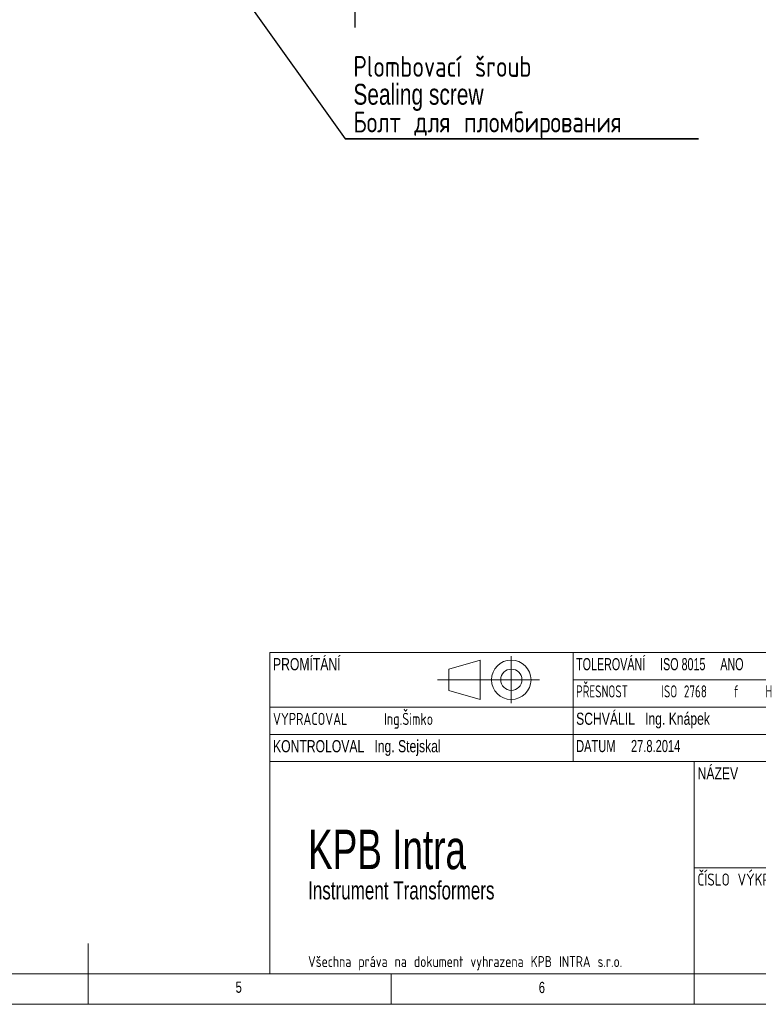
# Model space of a CAD drawing. Header units: millimetres. Extents: x 5 to 531, y 5 to 292.
# Tile 3 of 8: x 199 to 321, y 5 to 167. Entities that reach past the tile are written whole.
import ezdxf

# ---------------------------------------------------------------- set-up
doc = ezdxf.new("R2010")
doc.units = ezdxf.units.MM
doc.layers.add('HLADINA0', color=7, linetype='Continuous')
doc.styles.add('SLDTEXTSTYLE0', font='TXT', dxfattribs={"width": 0.75})
doc.styles.add('SLDTEXTSTYLE1', font='TXT', dxfattribs={"width": 0.637097, "bigfont": 'bigfont'})
doc.styles.add('SLDTEXTSTYLE2', font='TXT', dxfattribs={"width": 0.66129})
doc.styles.add('SLDTEXTSTYLE4', font='TXT', dxfattribs={"width": 0.75, "bigfont": 'bigfont'})
doc.styles.add('SLDTEXTSTYLE5', font='TXT', dxfattribs={"width": 0.684211})
doc.styles.add('SLDTEXTSTYLE6', font='TXT', dxfattribs={"width": 0.697917, "bigfont": 'bigfont'})
doc.styles.add('SLDTEXTSTYLE8', font='TXT', dxfattribs={"width": 0.7})
doc.dimstyles.new('SLDDIMSTYLE1', dxfattribs={"dimtxt": 3.5, "dimasz": 3.302, "dimexe": 0, "dimexo": 0.0625, "dimgap": 0.875, "dimtad": 1, "dimlfac": 5, "dimrnd": 1e-09, "dimzin": 12, "dimdsep": 46, "dimtxsty": 'SLDTEXTSTYLE0', "dimsah": 1, "dimcen": 0.09, "dimadec": 0, "dimazin": 3, "dimtfac": 1, "dimtmove": 0, "dimatfit": 0, "dimfxl": 1, "dimfrac": 2, "dimtolj": 1, "dimtzin": 12, "dimarcsym": 0})
doc.dimstyles.new('SLDDIMSTYLE2', dxfattribs={"dimtxt": 0.18, "dimasz": 3.302, "dimexe": 0, "dimexo": 0.0625, "dimgap": 0, "dimtad": 0, "dimtih": 1, "dimtoh": 1, "dimdec": 0, "dimrnd": 1e-09, "dimzin": 0, "dimdsep": 46, "dimtxsty": 'Standard', "dimsah": 1, "dimcen": 0.09, "dimadec": 0, "dimazin": 0, "dimtfac": 3.302, "dimtdec": 0, "dimtofl": 0, "dimtmove": 0, "dimatfit": 3, "dimfxl": 1, "dimfrac": 2, "dimtolj": 1, "dimtzin": 0, "dimarcsym": 0})

# ---------------------------------------------------------------- blocks, each defined once
blk = doc.blocks.new('SW_NOTE_0')
at = {"color": 0, "linetype": 'Continuous', "lineweight": 0, "attachment_point": 1}
for s, insert, char_height, style in [('KPB Intra', (0, 8.35), 6.5, 'SLDTEXTSTYLE8'), ('Instrument Transformers', (0, -0.14), 3, 'SLDTEXTSTYLE8'), ('Všechna práva na dokument vyhrazena KPB INTRA s.r.o.', (0, -12.48), 1.8, 'SLDTEXTSTYLE4')]:
    blk.add_mtext(s, dxfattribs=dict(at, insert=insert, char_height=char_height, style=style))
blk = doc.blocks.new('_D_12')
at = {"layer": 'HLADINA0'}
for p, q in [((253.99, 173.19), (253.99, 181.76)), ((242.79, 173.19), (254.99, 173.19)), ((242.79, 172.39), (254.99, 172.39)), ((253.99, 173.19), (253.99, 172.39)), ((253.99, 172.39), (253.99, 166.04))]:
    blk.add_line(p, q, dxfattribs=at)
for points in [[(253.99, 173.19), (254.5, 176.49), (253.48, 176.49)], [(253.99, 172.39), (253.48, 169.09), (254.5, 169.09)]]:
    blk.add_solid(points, dxfattribs=at)
at = {"layer": 'HLADINA0', "insert": (249.48, 179.18), "char_height": 3.5, "attachment_point": 1, "rotation": 90, "style": 'SLDTEXTSTYLE0'}
blk.add_mtext('4', dxfattribs=at)
blk = doc.blocks.new('SW_NOTE_4')
at = {"layer": 'HLADINA0', "color": 0}
for p, q in [((0, 0), (58.29, 0)), ((58.29, 0), (0, 0)), ((0, 0), (58.29, 0)), ((58.29, 0), (0, 0)), ((0, 0), (58.29, 0)), ((58.29, 0), (0, 0))]:
    blk.add_line(p, q, dxfattribs=at)
at = {"layer": 'HLADINA0', "color": 0, "attachment_point": 1}
for s, insert, char_height, style in [('Plombovací šroub', (1.34, 13.63), 3.4396, 'SLDTEXTSTYLE4'), ('Sealing screw', (1.34, 9.04), 3.4396, 'SLDTEXTSTYLE0'), ('\\M+18441\\M+18480\\M+1847C\\M+18484 \\M+18474\\M+1847C\\M+18491 \\M+18481\\M+1847C\\M+18480\\M+1847D\\M+18471\\M+18479\\M+18482\\M+18480\\M+18472\\M+18470\\M+1847E\\M+18479\\M+18491', (1.34, 4.46), 3.43958, 'SLDTEXTSTYLE4')]:
    blk.add_mtext(s, dxfattribs=dict(at, insert=insert, char_height=char_height, style=style))

msp = doc.modelspace()

# ---------------------------------------------------------------- linework, layer by layer
at = {"color": 7, "linetype": 'Continuous', "lineweight": 15}
for p, q in [((240, 63), (410, 63)), ((240, 63), (240, 45)), ((290, 54), (290, 63)), ((240, 54), (290, 54)), ((240, 45), (410, 45)), ((240, 45), (240, 10)), ((310, 45), (310, 10)), ((310, 27.5), (410, 27.5)), ((240, 10), (410, 10))]:
    msp.add_line(p, q, dxfattribs=at)
at = {"color": 7, "linetype": 'Continuous', "lineweight": 0}
for p, q in [((269.5083, 60.25), (274.6538, 61.75)), ((274.6538, 61.75), (274.6538, 55.25)), ((279.8136, 62.3628), (279.8136, 54.6381)), ((269.5083, 60.25), (269.5083, 56.75)), ((274.6538, 58.5), (267.6258, 58.5)), ((274.6538, 58.5), (284.4428, 58.5)), ((290, 58.5), (375, 58.5)), ((269.5083, 56.75), (274.6538, 55.25)), ((290, 54), (410, 54)), ((290, 54), (290, 45)), ((240, 49.5), (410, 49.5)), ((210, 5), (210, 15)), ((10, 10), (410, 10)), ((260, 5), (260, 10)), ((310, 10), (310, 5)), ((5, 5), (415, 5))]:
    msp.add_line(p, q, dxfattribs=at)
for radius in [3.25, 1.75]:
    msp.add_circle((279.8136, 58.5), radius, dxfattribs=at)

# ---------------------------------------------------------------- block references
msp.add_blockref('SW_NOTE_0', (246.2965, 25.4289), dxfattribs=at)
at = {"layer": 'HLADINA0'}
msp.add_blockref('SW_NOTE_4', (252.4239, 147.6888), dxfattribs=at)

# ---------------------------------------------------------------- texts
at = {"color": 7, "linetype": 'Continuous', "lineweight": 0, "attachment_point": 1}
for s, insert, char_height, style in [('PROMÍTÁNÍ', (240.5135, 62.0667), 2, 'SLDTEXTSTYLE0'), ('TOLEROVÁNÍ     ISO 8015     ANO', (290.5013, 62.0667), 2, 'SLDTEXTSTYLE2'), ('PŘESNOST     ISO 2768    f    H', (290.5013, 57.5781), 2, 'SLDTEXTSTYLE1'), ('SCHVÁLIL   Ing. Knápek', (290.5013, 53.0736), 2, 'SLDTEXTSTYLE0'), ('VYPRACOVAL     Ing.Šimko', (240.5066, 53.0423), 2, 'SLDTEXTSTYLE6'), ('KONTROLOVAL   Ing. Stejskal', (240.5127, 48.5458), 2, 'SLDTEXTSTYLE0'), ('DATUM     27.8.2014', (290.5013, 48.5717), 2, 'SLDTEXTSTYLE5'), ('NÁZEV', (310.5379, 44.066), 2, 'SLDTEXTSTYLE0'), ('ČÍSLO VÝKRESU', (310.5135, 26.5639), 2, 'SLDTEXTSTYLE4'), ('5', (234.3379, 8.7469), 1.8521, 'SLDTEXTSTYLE0'), ('6', (284.343, 8.7042), 1.8521, 'SLDTEXTSTYLE0')]:
    msp.add_mtext(s, dxfattribs=dict(at, insert=insert, char_height=char_height, style=style))

# ---------------------------------------------------------------- dimensions: what is measured, and where the dimension line sits
at = {"layer": 'HLADINA0'}
dim = msp.add_linear_dim(base=(253.9893, 172.3872), p1=(241.7893, 173.1872), p2=(241.7893, 172.3872), angle=90, dimstyle='SLDDIMSTYLE1', dxfattribs=at)
dim.commit()
dim.dimension.update_dxf_attribs({"geometry": '_D_12', "text_midpoint": (253.9893, 180.4697), "dimtype": 160})

# ---------------------------------------------------------------- leaders
msp.add_leader([(232.4693, 175.5362), (252.4239, 147.6888)], dimstyle='SLDDIMSTYLE2', dxfattribs=at)

doc.saveas('drawing.dxf')
